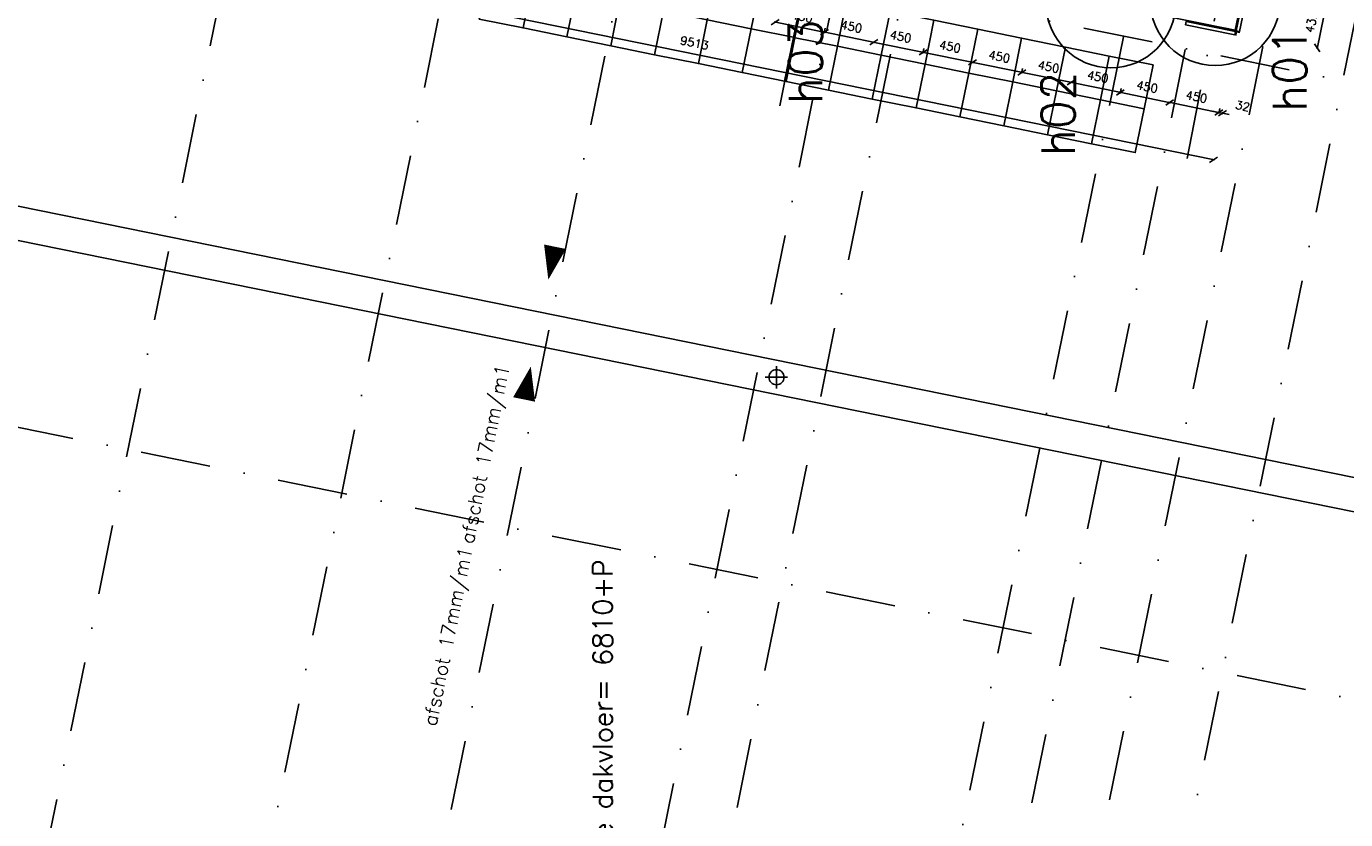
# Model space of a CAD drawing. Extents: x -33346 to 151546, y -8083 to 129543.
# Tile 4 of 68: x 13311 to 25109, y 14879 to 21973. Entities that reach past the tile are written whole.
import ezdxf
from ezdxf.enums import TextEntityAlignment as Align

# ---------------------------------------------------------------- set-up
doc = ezdxf.new("R2010")
doc.units = 0
doc.header["$LTSCALE"] = 50
doc.header["$MEASUREMENT"] = 0
doc.header["$PDSIZE"] = -1
doc.linetypes.add('DASHDOT', pattern=[25, 12.5, -6.25, 0, -6.25])
doc.linetypes.add('XREF2$0$DASHDOT', pattern=[25, 12.5, -6.25, 0, -6.25])
doc.layers.get('0').update_dxf_attribs({"linetype": 'CONTINUOUS'})
doc.layers.get('DEFPOINTS').update_dxf_attribs({"linetype": 'CONTINUOUS'})
for name, color, linetype in [('_BRANDCOMPART', 6, 'DASHDOT'), ('_DETAILNUMMERS', 4, 'CONTINUOUS'), ('_DETAILNUMMERSTEKST', 4, 'CONTINUOUS'), ('A--L21--', 3, 'CONTINUOUS'), ('A--L22A1_BINNENWAND', 1, 'CONTINUOUS'), ('A--L22A2_BINNENWAND', 2, 'CONTINUOUS'), ('A--L27A1_DAKEN', 1, 'CONTINUOUS'), ('A--L28A4_CONSTRUCTIE', 4, 'CONTINUOUS'), ('A--L52--', 7, 'CONTINUOUS'), ('A--L52--_F123-', 7, 'CONTINUOUS'), ('A--M$1A-_F123-', 1, 'CONTINUOUS'), ('A--T01A-25_TEKST', 2, 'CONTINUOUS'), ('A--T01A-35_TEKST', 3, 'CONTINUOUS'), ('A--T01A-70_TEKST', 5, 'CONTINUOUS'), ('XREF2$0$A--L$7A-_STRAMIEN', 1, 'XREF2$0$DASHDOT'), ('XREF2$0$A--T$7A8-_STRAMIEN', 8, 'XREF2$0$DASHDOT')]:
    doc.layers.add(name, color=color, linetype=linetype)
doc.styles.add('ALFA-0_25', font='ROMANS')
doc.styles.add('HIEMSTRA', font='romans.shx')
doc.dimstyles.get("Standard").update_dxf_attribs({"dimscale": 40, "dimtxt": 2.5, "dimasz": 2, "dimexe": 0.3, "dimexo": 0.3, "dimgap": 2, "dimtad": 1, "dimdec": 0, "dimzin": 0, "dimtxsty": 'HIEMSTRA', "dimblk1": 'OBLIQUE', "dimblk2": 'OBLIQUE', "dimsah": 1, "dimcen": -0.09, "dimdle": 0.3, "dimse1": 1, "dimclrd": 2, "dimclre": 2, "dimclrt": 3, "dimazin": 3, "dimtfac": 1, "dimtdec": 4, "dimtofl": 0, "dimtmove": 0, "dimatfit": 3, "dimtvp": 625, "dimtolj": 1, "dimtzin": 0})

# ---------------------------------------------------------------- blocks, each defined once
blk = doc.blocks.new('XREF2')
at = {"layer": 'XREF2$0$A--L$7A-_STRAMIEN'}
for p, q in [((-38410.733, 89013.047), (-64231.371, -37744.184)), ((-44567.212, 68559.429), (-66142.131, -37354.959)), ((-35527.847, 66718.097), (-57057.909, -38976.081)), ((-47754.974, 12905.719), (-58003.336, -37404.971)), ((-47201.343, 12792.944), (-57719.326, -38841.349)), ((-46113.574, -11661.27), (-65845.637, -7641.82)), ((-47191.427, -16952.606), (-66923.49, -12933.155))]:
    blk.add_line(p, q, dxfattribs=at)
at = {"layer": 'XREF2$0$A--T$7A8-_STRAMIEN', "color": 8}
for p, q in [((-52143.28, 13957.807), (-62448.73, -36633.131)), ((-50281.514, 13578.563), (-60661.803, -37379.774)), ((-51334.938, 5401.176), (-60073.364, -37497.015)), ((-47404.652, 4600.571), (-56073.829, -37957.669))]:
    blk.add_line(p, q, dxfattribs=at)
blk = doc.blocks.new('_OBLIQUE')
at = {"color": 0, "linetype": 'BYBLOCK'}
blk.add_line((-0.5, -0.5), (0.5, 0.5), dxfattribs=at)
blk = doc.blocks.new('*D271')
at = {"color": 1, "linetype": 'BYBLOCK'}
blk.add_line((24943, 22213), (24854, 21772), dxfattribs=at)
at = {"layer": 'DEFPOINTS', "color": 0, "linetype": 'BYBLOCK'}
for p in [(24942, 22204), (24855, 21780), (24855, 21780)]:
    blk.add_point(p, dxfattribs=at)
at = {"color": 1, "linetype": 'BYBLOCK', "xscale": 60, "yscale": 60, "zscale": 60}
for p, rotation in [((24942, 22204), 78.48227184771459), ((24855, 21780), 258.4822718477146)]:
    blk.add_blockref('_OBLIQUE', p, dxfattribs=dict(at, rotation=rotation))
at = {"color": 2, "linetype": 'BYBLOCK', "insert": (24803, 22012), "char_height": 75, "attachment_point": 5, "rotation": 78.4823, "style": 'HIEMSTRA'}
blk.add_mtext('\\A1;432', dxfattribs=at)
blk = doc.blocks.new('*D272')
at = {"color": 1, "linetype": 'BYBLOCK'}
for p, q in [((23544, 21290), (23086, 21384)), ((23102, 21417), (23093, 21373))]:
    blk.add_line(p, q, dxfattribs=at)
at = {"layer": 'DEFPOINTS', "color": 0, "linetype": 'BYBLOCK'}
for p in [(23094, 21382), (23103, 21425), (23544, 21336)]:
    blk.add_point(p, dxfattribs=at)
at = {"color": 1, "linetype": 'BYBLOCK', "xscale": 60, "yscale": 60, "zscale": 60}
for p, rotation in [((23094, 21382), 168.4900000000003), ((23535, 21292), 348.4900000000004)]:
    blk.add_blockref('_OBLIQUE', p, dxfattribs=dict(at, rotation=rotation))
at = {"color": 2, "linetype": 'BYBLOCK', "insert": (23334, 21432), "char_height": 75, "attachment_point": 5, "rotation": 348.49, "style": 'HIEMSTRA'}
blk.add_mtext('\\A1;450', dxfattribs=at)
blk = doc.blocks.new('*D273')
at = {"color": 1, "linetype": 'BYBLOCK'}
for p, q in [((22645, 21473), (23103, 21380)), ((23102, 21417), (23093, 21373))]:
    blk.add_line(p, q, dxfattribs=at)
at = {"layer": 'DEFPOINTS', "color": 0, "linetype": 'BYBLOCK'}
for p in [(22662, 21515), (23094, 21382), (23103, 21425)]:
    blk.add_point(p, dxfattribs=at)
at = {"color": 1, "linetype": 'BYBLOCK', "xscale": 60, "yscale": 60, "zscale": 60}
for p, rotation in [((22654, 21472), 168.4825806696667), ((23094, 21382), 348.4825806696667)]:
    blk.add_blockref('_OBLIQUE', p, dxfattribs=dict(at, rotation=rotation))
at = {"color": 2, "linetype": 'BYBLOCK', "insert": (22893, 21522), "char_height": 75, "attachment_point": 5, "rotation": 348.4826, "style": 'HIEMSTRA'}
blk.add_mtext('\\A1;450', dxfattribs=at)
blk = doc.blocks.new('*D274')
at = {"color": 1, "linetype": 'BYBLOCK'}
for p, q in [((21763, 21653), (22221, 21560)), ((22220, 21596), (22211, 21553))]:
    blk.add_line(p, q, dxfattribs=at)
at = {"layer": 'DEFPOINTS', "color": 0, "linetype": 'BYBLOCK'}
for p in [(21781, 21695), (22221, 21605), (22213, 21561)]:
    blk.add_point(p, dxfattribs=at)
at = {"color": 1, "linetype": 'BYBLOCK', "xscale": 60, "yscale": 60, "zscale": 60}
for p, rotation in [((21772, 21651), 168.4825806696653), ((22213, 21561), 348.4825806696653)]:
    blk.add_blockref('_OBLIQUE', p, dxfattribs=dict(at, rotation=rotation))
at = {"color": 2, "linetype": 'BYBLOCK', "insert": (22012, 21702), "char_height": 75, "attachment_point": 5, "rotation": 348.4826, "style": 'HIEMSTRA'}
blk.add_mtext('\\A1;450', dxfattribs=at)
blk = doc.blocks.new('*D275')
at = {"color": 1, "linetype": 'BYBLOCK'}
for p, q in [((22220, 21596), (22211, 21553)), ((22662, 21470), (22204, 21563))]:
    blk.add_line(p, q, dxfattribs=at)
at = {"layer": 'DEFPOINTS', "color": 0, "linetype": 'BYBLOCK'}
for p in [(22221, 21605), (22213, 21561), (22662, 21515)]:
    blk.add_point(p, dxfattribs=at)
at = {"color": 1, "linetype": 'BYBLOCK', "xscale": 60, "yscale": 60, "zscale": 60}
for p, rotation in [((22213, 21561), 168.4899999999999), ((22654, 21472), 348.4899999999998)]:
    blk.add_blockref('_OBLIQUE', p, dxfattribs=dict(at, rotation=rotation))
at = {"color": 2, "linetype": 'BYBLOCK', "insert": (22453, 21612), "char_height": 75, "attachment_point": 5, "rotation": 348.49, "style": 'HIEMSTRA'}
blk.add_mtext('\\A1;450', dxfattribs=at)
blk = doc.blocks.new('*D276')
at = {"color": 1, "linetype": 'BYBLOCK'}
for p, q in [((19999, 22012), (20458, 21919)), ((20456, 21956), (20447, 21912))]:
    blk.add_line(p, q, dxfattribs=at)
at = {"layer": 'DEFPOINTS', "color": 0, "linetype": 'BYBLOCK'}
for p in [(20017, 22054), (20458, 21964), (20449, 21921)]:
    blk.add_point(p, dxfattribs=at)
at = {"color": 1, "linetype": 'BYBLOCK', "xscale": 60, "yscale": 60, "zscale": 60}
for p, rotation in [((20008, 22011), 168.4825806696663), ((20449, 21921), 348.4825806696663)]:
    blk.add_blockref('_OBLIQUE', p, dxfattribs=dict(at, rotation=rotation))
at = {"color": 2, "linetype": 'BYBLOCK', "insert": (20248, 22061), "char_height": 75, "attachment_point": 5, "rotation": 348.4826, "style": 'HIEMSTRA'}
blk.add_mtext('\\A1;450', dxfattribs=at)
blk = doc.blocks.new('*D277')
at = {"color": 1, "linetype": 'BYBLOCK'}
for p, q in [((20456, 21956), (20447, 21912)), ((20899, 21829), (20440, 21923))]:
    blk.add_line(p, q, dxfattribs=at)
at = {"layer": 'DEFPOINTS', "color": 0, "linetype": 'BYBLOCK'}
for p in [(20458, 21964), (20449, 21921), (20899, 21875)]:
    blk.add_point(p, dxfattribs=at)
at = {"color": 1, "linetype": 'BYBLOCK', "xscale": 60, "yscale": 60, "zscale": 60}
for p, rotation in [((20449, 21921), 168.4900000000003), ((20890, 21831), 348.4900000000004)]:
    blk.add_blockref('_OBLIQUE', p, dxfattribs=dict(at, rotation=rotation))
at = {"color": 2, "linetype": 'BYBLOCK', "insert": (20689, 21971), "char_height": 75, "attachment_point": 5, "rotation": 348.49, "style": 'HIEMSTRA'}
blk.add_mtext('\\A1;450', dxfattribs=at)
blk = doc.blocks.new('*D278')
at = {"color": 1, "linetype": 'BYBLOCK'}
for p, q in [((21780, 21650), (21322, 21743)), ((21338, 21776), (21329, 21732))]:
    blk.add_line(p, q, dxfattribs=at)
at = {"layer": 'DEFPOINTS', "color": 0, "linetype": 'BYBLOCK'}
for p in [(21331, 21741), (21340, 21785), (21781, 21695)]:
    blk.add_point(p, dxfattribs=at)
at = {"color": 1, "linetype": 'BYBLOCK', "xscale": 60, "yscale": 60, "zscale": 60}
for p, rotation in [((21331, 21741), 168.4900000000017), ((21772, 21651), 348.4900000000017)]:
    blk.add_blockref('_OBLIQUE', p, dxfattribs=dict(at, rotation=rotation))
at = {"color": 2, "linetype": 'BYBLOCK', "insert": (21571, 21792), "char_height": 75, "attachment_point": 5, "rotation": 348.49, "style": 'HIEMSTRA'}
blk.add_mtext('\\A1;450', dxfattribs=at)
blk = doc.blocks.new('*D279')
at = {"color": 1, "linetype": 'BYBLOCK'}
for p, q in [((20881, 21833), (21340, 21739)), ((21338, 21776), (21329, 21732))]:
    blk.add_line(p, q, dxfattribs=at)
at = {"layer": 'DEFPOINTS', "color": 0, "linetype": 'BYBLOCK'}
for p in [(20899, 21875), (21331, 21741), (21340, 21785)]:
    blk.add_point(p, dxfattribs=at)
at = {"color": 1, "linetype": 'BYBLOCK', "xscale": 60, "yscale": 60, "zscale": 60}
for p, rotation in [((20890, 21831), 168.4825806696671), ((21331, 21741), 348.4825806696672)]:
    blk.add_blockref('_OBLIQUE', p, dxfattribs=dict(at, rotation=rotation))
at = {"color": 2, "linetype": 'BYBLOCK', "insert": (21130, 21882), "char_height": 75, "attachment_point": 5, "rotation": 348.4826, "style": 'HIEMSTRA'}
blk.add_mtext('\\A1;450', dxfattribs=at)
blk = doc.blocks.new('*D373')
at = {"color": 1, "linetype": 'BYBLOCK'}
for p, q in [((14596, 22680), (23936, 20779)), ((23929, 20789), (23929, 20789))]:
    blk.add_line(p, q, dxfattribs=at)
at = {"layer": 'DEFPOINTS', "color": 0, "linetype": 'BYBLOCK'}
for p in [(14605, 22677), (23927, 20780), (23927, 20780)]:
    blk.add_point(p, dxfattribs=at)
at = {"color": 1, "linetype": 'BYBLOCK', "xscale": 60, "yscale": 60, "zscale": 60}
for p, rotation in [((14605, 22678), 168.4952162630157), ((23927, 20780), 348.4952162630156)]:
    blk.add_blockref('_OBLIQUE', p, dxfattribs=dict(at, rotation=rotation))
at = {"color": 2, "linetype": 'BYBLOCK', "insert": (19286, 21825), "char_height": 75, "attachment_point": 5, "rotation": 348.4952, "style": 'HIEMSTRA'}
blk.add_mtext('\\A1;9513', dxfattribs=at)
blk = doc.blocks.new('*D374')
at = {"color": 1, "linetype": 'BYBLOCK'}
for p, q in [((23527, 21294), (23985, 21200)), ((23983, 21237), (23975, 21193))]:
    blk.add_line(p, q, dxfattribs=at)
at = {"layer": 'DEFPOINTS', "color": 0, "linetype": 'BYBLOCK'}
for p in [(23544, 21336), (23985, 21246), (23976, 21202)]:
    blk.add_point(p, dxfattribs=at)
at = {"color": 1, "linetype": 'BYBLOCK', "xscale": 60, "yscale": 60, "zscale": 60}
for p, rotation in [((23535, 21292), 168.4899999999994), ((23976, 21202), 348.4899999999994)]:
    blk.add_blockref('_OBLIQUE', p, dxfattribs=dict(at, rotation=rotation))
at = {"color": 2, "linetype": 'BYBLOCK', "insert": (23775, 21343), "char_height": 75, "attachment_point": 5, "rotation": 348.49, "style": 'HIEMSTRA'}
blk.add_mtext('\\A1;450', dxfattribs=at)
blk = doc.blocks.new('*D375')
at = {"color": 1, "linetype": 'BYBLOCK'}
for p, q in [((23976, 21202), (23918, 21214)), ((23976, 21202), (24008, 21196)), ((24006, 21188), (24010, 21205)), ((24008, 21196), (24067, 21184))]:
    blk.add_line(p, q, dxfattribs=at)
at = {"layer": 'DEFPOINTS', "color": 0, "linetype": 'BYBLOCK'}
for p in [(23973, 21186), (24004, 21179), (24008, 21196)]:
    blk.add_point(p, dxfattribs=at)
at = {"color": 1, "linetype": 'BYBLOCK', "xscale": 60, "yscale": 60, "zscale": 60}
for p, rotation in [((23976, 21202), 348.4952162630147), ((24008, 21196), 168.4952162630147)]:
    blk.add_blockref('_OBLIQUE', p, dxfattribs=dict(at, rotation=rotation))
at = {"color": 2, "linetype": 'BYBLOCK', "insert": (24188, 21261), "char_height": 75, "attachment_point": 5, "rotation": 348.4952, "style": 'HIEMSTRA'}
blk.add_mtext('\\A1;32', dxfattribs=at)
blk = doc.blocks.new('S050003-')
at = {"layer": 'A--L52--_F123-', "color": 1, "linetype": 'CONTINUOUS'}
for points in [[(0, 0), (2, 0)], [(1, 1), (1, -1)]]:
    blk.add_lwpolyline(points, dxfattribs=at)
blk.add_lwpolyline([(0.33, 0, 1), (1.67, 0, 1)], format="xyb", close=True, dxfattribs=at)

msp = doc.modelspace()

# ---------------------------------------------------------------- linework, layer by layer
at = {"layer": '_BRANDCOMPART'}
for points in [[(23691, 20792), (23941.9, 22067), (23942, 22067.3), (24521.2, 25043.9), (23048.6, 25343.6), (25599.2, 37865.5), (25599.2, 37865.5), (39355.5, 37865.5), (39355.5, 37865.5), (39355.5, 28729.3)], [(20047.7, 21261.3), (20948.3, 25698.4), (13311.9, 27287.5)]]:
    msp.add_lwpolyline(points, dxfattribs=at)
at = {"layer": '_DETAILNUMMERS'}
for centre in [(23942.4, 22203.1), (23009.2, 22182.7)]:
    msp.add_circle(centre, 580.4, dxfattribs=at)
at = {"layer": 'A--L21--'}
for points in [[(24216.5, 22351.4), (24131.1, 21932), (24160.5, 21926), (24160.5, 21926), (24245.9, 22345.4), (24234.1, 22347.8)], [(23677.1, 21987.7), (24118, 21897.9), (24124, 21927.3), (23683.1, 22017.1)]]:
    msp.add_lwpolyline(points, close=True, dxfattribs=at)
at = {"layer": 'A--L22A1_BINNENWAND'}
for points in [[(17440.6, 22430.7), (17360.8, 22038.7), (17752.7, 21958.9), (17832.5, 22350.9)], [(19400.4, 22031.6), (19480.2, 22423.5), (19872.1, 22343.7), (19792.3, 21951.8)], [(18144.7, 21879.1), (18224.5, 22271), (17832.5, 22350.9), (17752.7, 21958.9)], [(19792.3, 21951.8), (19872.1, 22343.7), (20264.1, 22263.9), (20184.3, 21872)], [(18144.7, 21879.1), (18224.5, 22271), (18616.4, 22191.2), (18536.6, 21799.3)], [(18536.6, 21799.3), (18616.4, 22191.2), (19008.4, 22111.4), (18928.6, 21719.5)], [(20643.7, 22186.6), (20563.9, 21794.7), (20171.9, 21874.5), (20251.7, 22266.4)], [(20643.7, 22186.6), (20563.9, 21794.7), (20955.8, 21714.8), (21035.7, 22106.8)], [(19400.4, 22031.6), (19320.5, 21639.6), (18928.6, 21719.5), (19008.4, 22111.4)], [(21035.7, 22106.8), (20955.8, 21714.8), (21347.8, 21635), (21427.6, 22027)], [(19400.4, 22031.6), (19320.5, 21639.6), (19712.5, 21559.8), (19792.3, 21951.8)], [(19792.3, 21951.8), (19712.5, 21559.8), (20104.4, 21480), (20184.3, 21872)], [(21739.8, 21555.2), (21819.6, 21947.2), (21427.6, 22027), (21347.8, 21635)], [(21739.8, 21555.2), (21819.6, 21947.2), (22211.5, 21867.4), (22131.7, 21475.4)], [(20484.1, 21402.7), (20563.9, 21794.7), (20171.9, 21874.5), (20092.1, 21482.5)], [(22131.7, 21475.4), (22211.5, 21867.4), (22603.5, 21787.5), (22523.7, 21395.6)], [(20484.1, 21402.7), (20563.9, 21794.7), (20955.8, 21714.8), (20876, 21322.9)], [(20876, 21322.9), (20955.8, 21714.8), (21347.8, 21635), (21268, 21243.1)], [(22995.4, 21707.7), (22915.6, 21315.8), (22523.7, 21395.6), (22603.5, 21787.5)], [(22995.4, 21707.7), (22915.6, 21315.8), (23307.6, 21235.9), (23387.4, 21627.9)], [(21739.8, 21555.2), (21659.9, 21163.3), (21268, 21243.1), (21347.8, 21635)], [(21739.8, 21555.2), (21659.9, 21163.3), (22051.9, 21083.4), (22131.7, 21475.4)], [(22131.7, 21475.4), (22051.9, 21083.4), (22443.8, 21003.6), (22523.7, 21395.6)], [(22835.8, 20923.8), (22915.6, 21315.8), (22523.7, 21395.6), (22443.8, 21003.6)], [(22835.8, 20923.8), (22915.6, 21315.8), (23307.6, 21235.9), (23227.8, 20844)]]:
    msp.add_lwpolyline(points, close=True, dxfattribs=at)
at = {"layer": 'A--L22A2_BINNENWAND', "color": 2, "linetype": 'CONTINUOUS'}
for p, q in [((24122.1, 21938), (24731, 24927.8, 0)), ((23277.4, 22110), (24122.1, 21938))]:
    msp.add_line(p, q, dxfattribs=at)
at = {"layer": 'A--L27A1_DAKEN'}
for p, q in [((12194.6, 20577.4, -0.1), (28266.7, 17311.3, 0.2)), ((12132.7, 20283.5, -0.1), (28206.8, 17017.3, 0.2))]:
    msp.add_line(p, q, dxfattribs=at)
msp.add_lwpolyline([(18399.5, 21766.3, 0, 0, 0), (17978.9, 19708.1, 0, 200, 0), (18038.8, 20002, 0, 0, 0)], format="xyseb", dxfattribs=at)
at = {"layer": 'A--L27A1_DAKEN', "elevation": -0.1}
msp.add_lwpolyline([(16654.9, 13201.7, 0, 0, 0), (17822.1, 18930.3, 0, 200, 0), (17762.2, 18636.3, 0, 0, 0)], format="xyseb", dxfattribs=at)
at = {"layer": 'A--L28A4_CONSTRUCTIE'}
for p, q in [((24122.1, 21937.9), (24034.5, 21955.7)), ((24122.1, 21937.9), (24134.9, 22000.9)), ((24131.5, 21923.7), (24122.1, 21937.9)), ((24131.5, 21923.7), (24125.1, 21892.4)), ((24131.5, 21923.7), (24162.8, 21917.3))]:
    msp.add_line(p, q, dxfattribs=at)

# ---------------------------------------------------------------- block references
at = {"layer": 'A--L52--', "xscale": 100, "yscale": 100, "zscale": 100}
msp.add_blockref('S050003-', (19919.2, 18835.4, -0.1), dxfattribs=at)
at = {"layer": 'A--T01A-70_TEKST', "color": 4}
msp.add_blockref('XREF2', (75617.3, 32246.9), dxfattribs=at)

# ---------------------------------------------------------------- texts
at = {"layer": '_DETAILNUMMERSTEKST', "style": 'ALFA-0_25'}
for s, p in [('h03', (20428.8, 21276.5)), ('h01', (24758.5, 21206.9)), ('h02', (22687.9, 20809.9))]:
    msp.add_text(s, height=300, rotation=90, dxfattribs=at).set_placement(p)
at = {"layer": 'A--T01A-25_TEKST', "style": 'HIEMSTRA'}
for p in [(17634, 18934.4), (17302.1, 17304.2)]:
    msp.add_text('afschot 17mm/m1', height=125, rotation=78.4863, dxfattribs=at).set_placement(p, align=Align.RIGHT)
at = {"layer": 'A--T01A-35_TEKST', "style": 'HIEMSTRA'}
msp.add_text('b.k. ruwe dakvloer= 6810+P', height=175, rotation=90, dxfattribs=at).set_placement((18552.7, 13771.5))

# ---------------------------------------------------------------- dimensions: what is measured, and where the dimension line sits
at = {"layer": 'A--M$1A-_F123-', "linetype": 'CONTINUOUS'}
for p1, p2, distance, picture, middle in [((14605.1, 22677.1), (23927, 20779.7), 0.7, '*D373', (19285.6, 21824.6)), ((24941.6, 22203.7), (24855.3, 21780.4), 0, '*D271', (24802.9, 22011.5)), ((20016.8, 22054.2), (20457.7, 21964.3), -44.5, '*D276', (20247.8, 22061.2)), ((20898.6, 21874.6), (20457.7, 21964.3), 44.5, '*D277', (20688.7, 21971.4)), ((20898.6, 21874.6), (21339.6, 21784.7), -44.5, '*D279', (21129.7, 21881.6)), ((21780.5, 21694.9), (21339.6, 21784.7), 44.5, '*D278', (21570.6, 21791.8)), ((21780.5, 21694.9), (22221.5, 21605.1), -44.5, '*D274', (22011.6, 21701.9)), ((22662.4, 21515.3), (22221.5, 21605.1), 44.5, '*D275', (22452.5, 21612.1)), ((22662.4, 21515.3), (23103.4, 21425.4), -44.5, '*D273', (22893.5, 21522.3)), ((23544.3, 21335.6), (23103.4, 21425.4), 44.5, '*D272', (23334.4, 21432.5)), ((23544.3, 21335.6), (23985.3, 21245.8), -44.5, '*D374', (23775.4, 21342.7))]:
    dim = msp.add_aligned_dim(p1=p1, p2=p2, distance=distance, dimstyle='STANDARD', override={"dimscale": 30, "dimclrd": 1, "dimclre": 1, "dimclrt": 2}, dxfattribs=at)
    dim.commit()
    dim.dimension.update_dxf_attribs({"geometry": picture, "text_midpoint": middle})
dim = msp.add_linear_dim(base=(24007.7, 21195.9), p1=(23973, 21185.5), p2=(24004.3, 21179.1), angle=348.49522, dimstyle='STANDARD', override={"dimscale": 30, "dimclrd": 1, "dimclre": 1, "dimclrt": 2}, dxfattribs=at)
dim.commit()
dim.dimension.update_dxf_attribs({"geometry": '*D375', "text_midpoint": (24188.2, 21261), "dimtype": 161})

doc.saveas('drawing.dxf')
